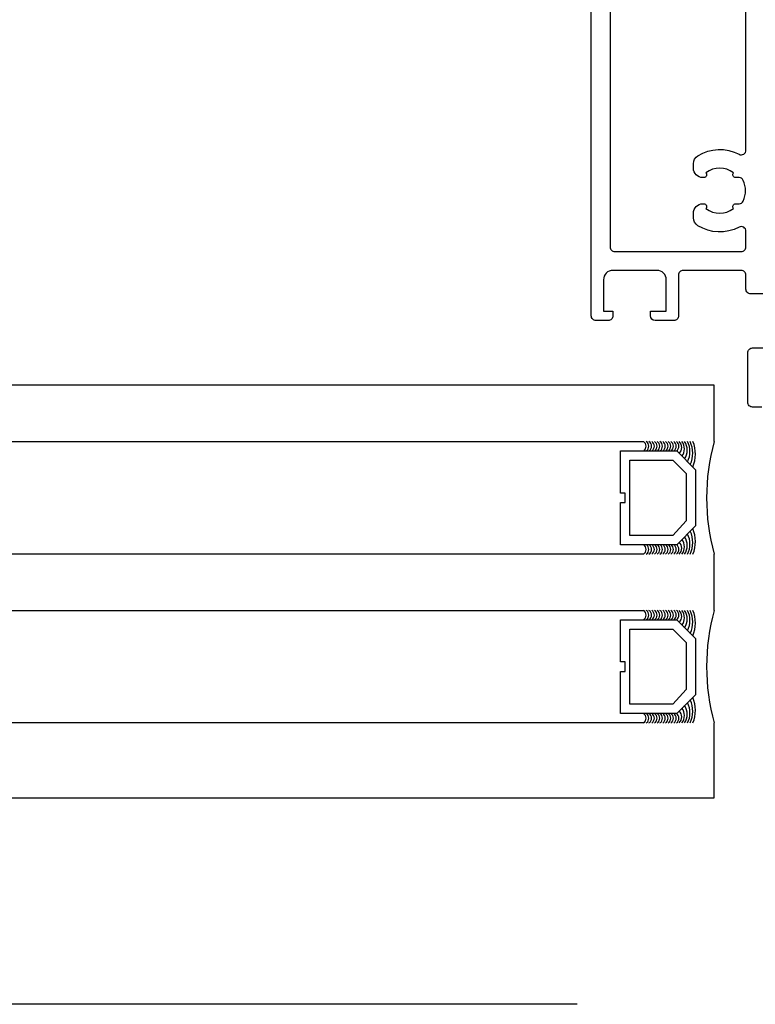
# Model space of a CAD drawing. Header units: millimetres. Extents: x 247761 to 294611, y 172579 to 236863.
# Tile 215 of 256: x 268045 to 268123, y 174620 to 174725. Entities that reach past the tile are written whole.
import ezdxf

# ---------------------------------------------------------------- set-up
doc = ezdxf.new("R2010")
doc.units = ezdxf.units.MM
doc.linetypes.add('ČÁRKOVANÁ', pattern=[19.05, 12.7, -6.35])
doc.layers.add('FASÁDA DETAILNÍ', color=4, linetype='Continuous')
doc.layers.add('NOVA', color=240, linetype='Continuous')

# ---------------------------------------------------------------- blocks, each defined once
blk = doc.blocks.new('A$C69D17D4D')
at = {"layer": 'FASÁDA DETAILNÍ'}
for p, q in [((-6525.89, 1315), (-8463.5, 1315)), ((-6525.89, 1309), (-6525.89, 1315)), ((-8463.5, 1309), (-6533.43, 1309)), ((-6533.43, 1297), (-8463.5, 1297)), ((-6525.89, 1291), (-6525.89, 1297)), ((-8504.5, 1291), (-6533.43, 1291)), ((-6533.43, 1279), (-8463.5, 1279)), ((-6525.89, 1271), (-6525.89, 1279)), ((-8504.5, 1271), (-6525.89, 1271))]:
    blk.add_line(p, q, dxfattribs=at)
at = {"layer": 'FASÁDA DETAILNÍ', "linetype": 'ČÁRKOVANÁ', "ltscale": 5}
blk.add_lwpolyline([(1651, 1249), (-24919, 1249), (-24919, 24919), (1651, 24919)], close=True, dxfattribs=at)
at = {"layer": 'FASÁDA DETAILNÍ'}
for points in [[(-6520.8, 1312.68), (-6521.8, 1312.68, -0.414214), (-6522.3, 1313.18), (-6522.3, 1318.48, -0.414214), (-6521.8, 1318.98), (-6519, 1318.98, 0.414214)], [(-6519, 1324.75), (-6522, 1324.75, -0.414214), (-6522.5, 1325.25), (-6522.5, 1326.75, 0.414214), (-6523, 1327.25), (-6529.2, 1327.25, 0.414214), (-6529.7, 1326.75), (-6529.7, 1322.41, -0.414214), (-6530.2, 1321.91), (-6532.2, 1321.91, -0.414201), (-6532.7, 1322.41), (-6532.7, 1322.91), (-6531, 1322.91), (-6531, 1326.25, 0.414214), (-6532, 1327.25), (-6536.7, 1327.25, 0.414214), (-6537.7, 1326.25), (-6537.7, 1322.91), (-6536.7, 1322.91), (-6536.7, 1322.41, -0.41422), (-6537.2, 1321.91), (-6538.5, 1321.91, -0.414214), (-6539, 1322.41), (-6539, 1445.42, -0.414214)], [(-6537, 1443.42), (-6537, 1329.75, 0.414214), (-6536.5, 1329.25), (-6523, 1329.25, 0.414214), (-6522.5, 1329.75), (-6522.5, 1331.42, 0.565741), (-6523.23, 1331.86, -0.267763), (-6527.63, 1332.02, -0.258777), (-6528.1, 1332.86), (-6528.1, 1333.35, -0.414214), (-6527.1, 1334.35), (-6526.99, 1334.35, -0.64518), (-6526.77, 1333.85, 0.341732), (-6523.83, 1333.85, -0.64518), (-6523.61, 1334.35), (-6523.24, 1334.35, 0.298217), (-6522.78, 1334.65, 0.208712), (-6522.78, 1336.85, 0.298217), (-6523.24, 1337.15), (-6523.61, 1337.15, -0.64518), (-6523.83, 1337.65, 0.341732), (-6526.77, 1337.65, -0.64518), (-6526.99, 1337.15), (-6527.1, 1337.15, -0.414214), (-6528.1, 1338.15), (-6528.1, 1338.63, -0.258777), (-6527.63, 1339.48, -0.267763), (-6523.23, 1339.63, 0.565741), (-6522.5, 1340.08), (-6522.5, 1434.1, 0.565741)]]:
    blk.add_lwpolyline(points, format="xyb", dxfattribs=at)
for points in [[(-6535.89, 1308), (-6529.89, 1308), (-6527.89, 1306), (-6527.89, 1300), (-6529.89, 1298), (-6535.89, 1298), (-6535.89, 1302.5), (-6535.39, 1302.5), (-6535.39, 1303.5), (-6535.89, 1303.5)], [(-6534.89, 1299), (-6534.89, 1307), (-6530.3, 1307), (-6528.89, 1305.59), (-6528.89, 1300.55), (-6530.3, 1299)], [(-6535.89, 1290), (-6529.89, 1290), (-6527.89, 1288), (-6527.89, 1282), (-6529.89, 1280), (-6535.89, 1280), (-6535.89, 1284.5), (-6535.39, 1284.5), (-6535.39, 1285.5), (-6535.89, 1285.5)], [(-6534.89, 1281), (-6534.89, 1289), (-6530.3, 1289), (-6528.89, 1287.59), (-6528.89, 1282.55), (-6530.3, 1281)]]:
    blk.add_lwpolyline(points, close=True, dxfattribs=at)
for centre, radius, start, end in [((-6533.75, 1308.5), 0.596, 303.0366, 56.9634), ((-6533.46, 1308.5), 0.596, 303.0366, 56.9634), ((-6533.17, 1308.5), 0.596, 303.0366, 56.9634), ((-6532.87, 1308.5), 0.596, 303.0366, 56.9634), ((-6532.58, 1308.5), 0.596, 303.0366, 56.9634), ((-6532.29, 1308.5), 0.596, 303.0366, 56.9634), ((-6532, 1308.5), 0.596, 303.0366, 56.9634), ((-6531.7, 1308.5), 0.596, 303.0366, 56.9634), ((-6531.41, 1308.5), 0.596, 303.0366, 56.9634), ((-6531.12, 1308.5), 0.596, 303.0366, 56.9634), ((-6530.83, 1308.5), 0.596, 303.0366, 56.9634), ((-6530.53, 1308.5), 0.596, 303.0366, 56.9634), ((-6530.24, 1308.5), 0.596, 303.0366, 56.9634), ((-6530.23, 1308.36), 0.879, 313.9949, 46.4964), ((-6530.32, 1308.21), 1.26, 321.9656, 38.4996), ((-6530.48, 1308.08), 1.71, 327.2949, 32.6857), ((-6530.72, 1307.93), 2.25, 331.5273, 28.4028), ((-6531.07, 1307.76), 2.9, 335.3067, 25.2952), ((-6531.44, 1307.65), 3.55, 337.2938, 22.409), ((-6504, 1303), 22.7, 164.6728, 195.3272), ((-6531.44, 1298.35), 3.55, 337.591, 22.7062), ((-6530.48, 1297.92), 1.71, 327.3143, 32.7051), ((-6530.72, 1298.07), 2.25, 331.5972, 28.4727), ((-6531.07, 1298.24), 2.9, 334.7048, 24.6933), ((-6533.75, 1297.5), 0.596, 303.0366, 56.9634), ((-6533.46, 1297.5), 0.596, 303.0366, 56.9634), ((-6533.17, 1297.5), 0.596, 303.0366, 56.9634), ((-6532.87, 1297.5), 0.596, 303.0366, 56.9634), ((-6532.58, 1297.5), 0.596, 303.0366, 56.9634), ((-6532.29, 1297.5), 0.596, 303.0366, 56.9634), ((-6532, 1297.5), 0.596, 303.0366, 56.9634), ((-6531.7, 1297.5), 0.596, 303.0366, 56.9634), ((-6531.41, 1297.5), 0.596, 303.0366, 56.9634), ((-6531.12, 1297.5), 0.596, 303.0366, 56.9634), ((-6530.83, 1297.5), 0.596, 303.0366, 56.9634), ((-6530.53, 1297.5), 0.596, 303.0366, 56.9634), ((-6530.24, 1297.5), 0.596, 303.0366, 56.9634), ((-6530.23, 1297.64), 0.879, 313.5036, 46.0051), ((-6530.32, 1297.79), 1.26, 321.5004, 38.0344), ((-6533.75, 1290.5), 0.596, 303.0366, 56.9634), ((-6533.46, 1290.5), 0.596, 303.0366, 56.9634), ((-6533.17, 1290.5), 0.596, 303.0366, 56.9634), ((-6532.87, 1290.5), 0.596, 303.0366, 56.9634), ((-6532.58, 1290.5), 0.596, 303.0366, 56.9634), ((-6532.29, 1290.5), 0.596, 303.0366, 56.9634), ((-6532, 1290.5), 0.596, 303.0366, 56.9634), ((-6531.7, 1290.5), 0.596, 303.0366, 56.9634), ((-6531.41, 1290.5), 0.596, 303.0366, 56.9634), ((-6531.12, 1290.5), 0.596, 303.0366, 56.9634), ((-6530.83, 1290.5), 0.596, 303.0366, 56.9634), ((-6530.53, 1290.5), 0.596, 303.0366, 56.9634), ((-6530.24, 1290.5), 0.596, 303.0366, 56.9634), ((-6530.23, 1290.36), 0.879, 313.9949, 46.4964), ((-6530.32, 1290.21), 1.26, 321.9656, 38.4996), ((-6530.48, 1290.08), 1.71, 327.2949, 32.6857), ((-6530.72, 1289.93), 2.25, 331.5273, 28.4028), ((-6531.07, 1289.76), 2.9, 335.3067, 25.2952), ((-6531.44, 1289.65), 3.55, 337.2938, 22.409), ((-6504, 1285), 22.7, 164.6728, 195.3272), ((-6530.48, 1279.92), 1.71, 327.3143, 32.7051), ((-6530.72, 1280.07), 2.25, 331.5972, 28.4727), ((-6531.07, 1280.24), 2.9, 334.7048, 24.6933), ((-6531.44, 1280.35), 3.55, 337.591, 22.7062), ((-6533.75, 1279.5), 0.596, 303.0366, 56.9634), ((-6533.46, 1279.5), 0.596, 303.0366, 56.9634), ((-6533.17, 1279.5), 0.596, 303.0366, 56.9634), ((-6532.87, 1279.5), 0.596, 303.0366, 56.9634), ((-6532.58, 1279.5), 0.596, 303.0366, 56.9634), ((-6532.29, 1279.5), 0.596, 303.0366, 56.9634), ((-6532, 1279.5), 0.596, 303.0366, 56.9634), ((-6531.7, 1279.5), 0.596, 303.0366, 56.9634), ((-6531.41, 1279.5), 0.596, 303.0366, 56.9634), ((-6531.12, 1279.5), 0.596, 303.0366, 56.9634), ((-6530.83, 1279.5), 0.596, 303.0366, 56.9634), ((-6530.53, 1279.5), 0.596, 303.0366, 56.9634), ((-6530.24, 1279.5), 0.596, 303.0366, 56.9634), ((-6530.23, 1279.64), 0.879, 313.5036, 46.0051), ((-6530.32, 1279.79), 1.26, 321.5004, 38.0344)]:
    blk.add_arc(centre, radius, start, end, dxfattribs=at)

msp = doc.modelspace()

# ---------------------------------------------------------------- block references
at = {"layer": 'NOVA', "ltscale": 300}
msp.add_blockref('A$C69D17D4D', (274644.517, 173371.259), dxfattribs=at)

doc.saveas('drawing.dxf')
